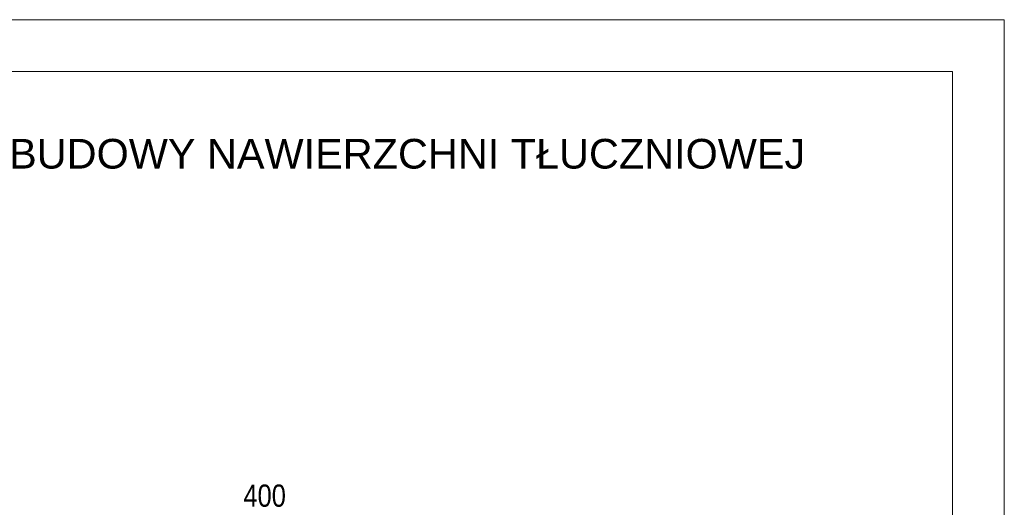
# Model space of a CAD drawing. Header units: inches. Extents: x 478 to 688, y 18 to 315.
# Tile 8 of 8: x 555 to 688, y 249 to 315. Entities that reach past the tile are written whole.
import ezdxf

# ---------------------------------------------------------------- set-up
doc = ezdxf.new("R2010")
doc.units = ezdxf.units.IN
doc.header["$MEASUREMENT"] = 0
doc.layers.get('0').update_dxf_attribs({"linetype": 'CONTINUOUS', "lineweight": 9})
doc.layers.get('Defpoints').update_dxf_attribs({"linetype": 'CONTINUOUS'})
doc.layers.add('_II_Tabelki i ramki', color=7, linetype='CONTINUOUS', lineweight=18)
doc.styles.add('Arial Narrow', font='ARIALN.TTF', dxfattribs={"height": 3.5})

msp = doc.modelspace()

# ---------------------------------------------------------------- linework, layer by layer
at = {"layer": '_II_Tabelki i ramki', "lineweight": 18}
for p in [(503.09, 307.75), (503.09, 307.75), (681.09, 24.75)]:
    msp.add_line(p, (681.09, 307.75), dxfattribs=at)
at = {"layer": 'Defpoints', "lineweight": 9}
msp.add_lwpolyline([(688.09, 17.75), (688.09, 314.75), (478.09, 314.75), (478.09, 17.75)], close=True, dxfattribs=at)

# ---------------------------------------------------------------- texts
at = {"lineweight": 5, "insert": (588.91, 296.64), "char_height": 4, "width": 198, "attachment_point": 5, "style": 'Arial Narrow'}
msp.add_mtext('{\\fArial|b0|i0|c238|p34;SCHEMAT ODBUDOWY NAWIERZCHNI TŁUCZNIOWEJ}', dxfattribs=at)
at = {"linetype": 'Continuous', "lineweight": 5, "insert": (585.44, 252.05), "char_height": 3, "width": 93.5999, "attachment_point": 1, "style": 'Arial Narrow'}
msp.add_mtext('400', dxfattribs=at)

doc.saveas('drawing.dxf')
